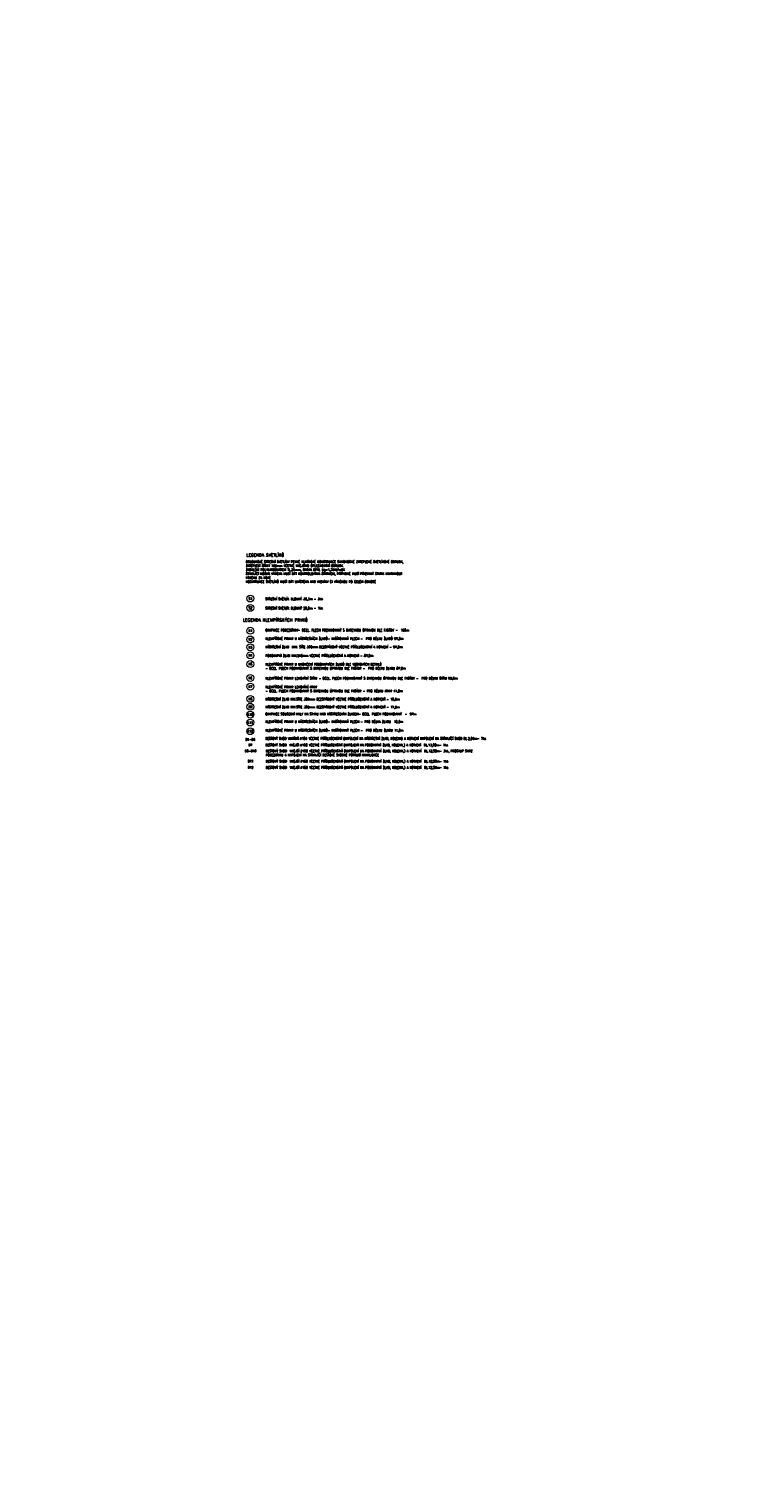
# Model space of a CAD drawing. Header units: millimetres. Extents: x -485339 to 350584, y -1189936 to 0.
# Tile 91 of 256: x -153544 to -92887, y -1189936 to -1070180. Entities that reach past the tile are written whole.
import ezdxf
from ezdxf.enums import TextEntityAlignment as Align

# ---------------------------------------------------------------- set-up
doc = ezdxf.new("R2010")
doc.units = ezdxf.units.MM
doc.header["$LTSCALE"] = 10
doc.linetypes.add('DASHED', pattern=[19.05, 12.7, -6.35])
doc.linetypes.add('ČÁRKOVANÁ', pattern=[19.05, 12.7, -6.35])
for name, color, linetype, lineweight in [('N_popis', 10, 'Continuous', 18), ('N_čáry_plné', 10, 'Continuous', 18), ('N_čáry_pod', 10, 'ČÁRKOVANÁ', 18), ('St_popis', 250, 'Continuous', 18)]:
    doc.layers.add(name, color=color, linetype=linetype, lineweight=lineweight)
doc.styles.add('Andy', font='arial.ttf')
doc.styles.add('ROMANS', font='romans.shx', dxfattribs={"width": 0.8})
doc.styles.get("Standard").update_dxf_attribs({"font": 'simplex.shx', "width": 0.8})

msp = doc.modelspace()

# ---------------------------------------------------------------- linework, layer by layer
at = {"layer": 'N_čáry_plné'}
for centre in [(-135042.3, -1117751.5), (-135042.3, -1118526), (-135042.3, -1120435.7), (-135042.3, -1121162.3), (-135042.3, -1121816.3), (-135042.3, -1122494.1), (-135042.3, -1123220.7), (-135042.3, -1124376.9), (-135042.3, -1125103.5), (-135042.3, -1126126.3), (-135042.3, -1126787.2), (-135042.3, -1127440.5), (-135042.3, -1128100.7), (-135042.3, -1128821.3)]:
    msp.add_circle(centre, 285.9, dxfattribs=at)
at = {"layer": 'N_čáry_pod', "linetype": 'DASHED', "ltscale": 0.2, "const_width": 5}
msp.add_lwpolyline([(-480994, -929890.9), (286897.8, -929890.9), (286897.8, -1189933.9), (-480994, -1189933.9)], close=True, dxfattribs=at)

# ---------------------------------------------------------------- texts
at = {"layer": 'N_popis', "width": 0.8}
for s, p in [('S1', (-135042.3, -1117751.5)), ('S2', (-135042.3, -1118526)), ('K1', (-135042.3, -1120435.7)), ('K2', (-135042.3, -1121162.3)), ('K3', (-135042.3, -1121816.3)), ('K4', (-135042.3, -1122494.1)), ('K5', (-135042.3, -1123220.7)), ('K6', (-135042.3, -1124376.9)), ('K7', (-135042.3, -1125103.5)), ('K8', (-135042.3, -1126126.3)), ('K9', (-135042.3, -1126787.2)), ('K10', (-135042.3, -1127440.5)), ('K11', (-135042.3, -1128100.7)), ('K12', (-135042.3, -1128821.3)), ('D8-D10', (-135018, -1130467.1)), ('D1-D6', (-135042.3, -1129513.2)), ('D7', (-135042.3, -1129976.6)), ('D11', (-135018, -1131325.9)), ('D12', (-135018, -1131846.3))]:
    msp.add_text(s, height=200, dxfattribs=at).set_placement(p, align=Align.MIDDLE_CENTER)
at = {"layer": 'St_popis', "char_height": 200, "attachment_point": 1, "style": 'ROMANS'}
for s, insert, width in [('OBLOUKOVÉ STŘEŠNÍ SVĚTLÍKY PEVNÉ HLINÍKOVÉ KONSTRUKCE SAMONOSNÉ ZATEPLENÉ SVĚTLÍKOVÉ OBRUBY,\\PZATEPLENÍ ŠÍŘKY 100mm VČETNĚ VNĚJŠÍHO OPLECHOVÁNÍ OBRUBY.\\PZASKLENÍ POLYKYRBONÁTEM TL.25mm, BARVA OPÁL Ug=1,39W/m2K\\P{\\Fsimplex.shx|c238;STÁVAJÍCÍ NOSNÁ VÝMĚNA MUSÍ BÝT KONTROLOVÁNA STATIKEM, PŘÍPADNĚ MUSÍ PŘIZVANÝ STATIK NAVRHNOUT VÝMĚNU ZA NOVÉ\\PKOSNTRUKCE SVĚTLÍKŮ MUSÍ BÝT UMÍSTĚNA NAD VAZNÍKY ČI VÝMĚNOU PO CELÉM OBVODĚ}', (-135425, -1114579.5), 13028.413), ('STŘEŠNÍ SVĚTLÍK DLOUHÝ 36,3m - 3ks', (-133785.5, -1117676.5), 17412.882), ('STŘEŠNÍ SVĚTLÍK DLOUHÝ 20,0m - 1ks', (-133785.5, -1118451), 17412.882), ('OKAPNICE PODEZDÍVKY- OCEL. PLECH POZINKOVANÝ S BAREVNOU ÚPRAVOU DLE FASÁDY -  195m', (-133785.5, -1120288.4), 18683.642), ('KLEMPÍŘSKÉ PRVKY U NÁSTŘEŠNÍCH ŽLABŮ- KAŠÍROVANÝ PLECH -  PRO DÉLKU ŽLABŮ 97,0m', (-133785.5, -1120987.7), 18683.642), ('NÁSTŘEŠNÍ ŽLAB  MIN. ŠÍŘE 350mm BEZSPÁDOVÝ VČETNĚ PŘÍSLUŠENSTVÍ A KOTVENÍ - 97,0m', (-133785.5, -1121682.8), 17412.882), ('KLEMPÍŘSKÉ PRVKY U UKONČENÍ PODOKAPNÍCH ŽLABŮ DLE VZOROVÝCH DETAILŮ\\P- OCEL. PLECH POZINKOVANÝ S BAREVNOU ÚPRAVOU DLE FASÁDY -  PRO DÉLKU ŽLABU 87,0m', (-133785.5, -1123145.7), 18683.642), ('PODOKAPNÍ ŽLAB MIN.240mm VČETNĚ PŘÍSLUŠENSTVÍ A KOTVENÍ - 87,0m', (-133785.5, -1122419.1), 17412.882), ('KLEMPÍŘSKÉ PRVKY LEMOVÁNÍ ŠTÍTU - OCEL. PLECH POZINKOVANÝ S BAREVNOU ÚPRAVOU DLE FASÁDY -  PRO DÉLKU ŠTÍTU 93,0m', (-133785.5, -1124301.8), 18683.642), ('KLEMPÍŘSKÉ PRVKY LEMOVÁNÍ ATIKY \\P- OCEL. PLECH POZINKOVANÝ S BAREVNOU ÚPRAVOU DLE FASÁDY - PRO DÉLKU ATIKY 41,0m', (-133785.5, -1125028.5), 18683.642), ('NÁSTŘEŠNÍ ŽLAB MIN.ŠÍŘE 350mm BEZSPÁDOVÝ VČETNĚ PŘÍSLUŠENSTVÍ A KOTVENÍ - 10,6m', (-133785.5, -1126051.3), 17412.882), ('NÁSTŘEŠNÍ ŽLAB MIN.ŠÍŘE 350mm BEZSPÁDOVÝ VČETNĚ PŘÍSLUŠENSTVÍ A KOTVENÍ - 11,0m', (-133785.5, -1126712.2), 17412.882), ('OKAPNICE SOUSEDNÍ HALY NA STYKU NAD NÁSTŘEŠENÍM ŽLABEM- OCEL. PLECH POZINKOVANÝ  -  97m', (-133785.5, -1127293.3), 18683.642), ('KLEMPÍŘSKÉ PRVKY U NÁSTŘEŠNÍCH ŽLABŮ- KAŠÍROVANÝ PLECH - PRO DÉLKA ŽLABU  10,6m', (-133785.5, -1127926.1), 18683.642), ('DEŠŤOVÝ SVOD VNITŘNÍ %%C150 VČETNĚ PŘÍSLUŠENSTVÍ (NAPOJENÍ NA NÁSTŘEŠNÍ ŽLAB, KOLENA) A KOTVENÍ NAPOJENÍ NA STÁVAJÍCÍ SVOD DL.2,00m- 7ks', (-133789.3, -1129330.8), 20128.701), ('KLEMPÍŘSKÉ PRVKY U NÁSTŘEŠNÍCH ŽLABŮ- KAŠÍROVANÝ PLECH -  PRO DÉLKU ŽLABU 11,0m', (-133785.5, -1128646.7), 18683.642), ('DEŠŤOVÝ SVOD  VNĚJŠÍ %%C150 VČETNĚ PŘÍSLUŠENSTVÍ (NAPOJENÍ NA PODOKAPNÍ ŽLAB, KOLENA,) A KOTVENÍ  DL.13,50m- 1ks', (-133785.5, -1129881.4), 17412.882), ('DEŠŤOVÝ SVOD  VNĚJŠÍ %%C150 VČETNĚ PŘÍSLUŠENSTVÍ (NAPOJENÍ NA PODOKAPNÍ ŽLAB, KOLENA,) A KOTVENÍ  DL.12,50m- 3ks, PROSTUP SKRZ PODEZDÍVKU A NAPOJENÍ NA STÁVAJÍCÍ DEŠŤOVÉ SVODNÉ POTRUBÍ KANALIZACE', (-133761.2, -1130372), 17412.882), ('DEŠŤOVÝ SVOD  VNĚJŠÍ %%C150 VČETNĚ PŘÍSLUŠENSTVÍ (NAPOJENÍ NA PODOKAPNÍ ŽLAB, KOLENA,) A KOTVENÍ  DL.12,50m- 1ks', (-133761.2, -1131230.8), 17412.882), ('DEŠŤOVÝ SVOD  VNĚJŠÍ %%C150 VČETNĚ PŘÍSLUŠENSTVÍ (NAPOJENÍ NA PODOKAPNÍ ŽLAB, KOLENA,) A KOTVENÍ  DL.12,50m- 1ks', (-133761.2, -1131751.1), 17412.882)]:
    msp.add_mtext(s, dxfattribs=dict(at, insert=insert, width=width))
at = {"layer": 'St_popis', "char_height": 250, "attachment_point": 1, "style": 'Andy'}
for s, insert in [('{\\Fromand|c0;LEGENDA SVĚTLÍKŮ }', (-135373.6, -1113999.6)), ('{\\Fromand|c0;LEGENDA KLEMPÍŘSKÝCH PRVKŮ}', (-135659.2, -1119419.5))]:
    msp.add_mtext(s, dxfattribs=dict(at, insert=insert))

doc.saveas('drawing.dxf')
